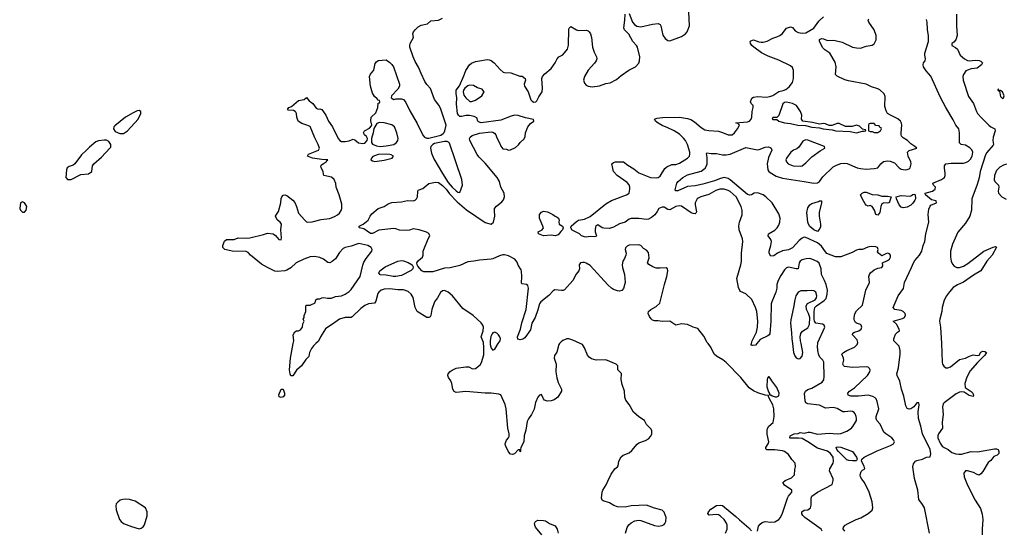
# Model space of a CAD drawing. Header units: inches. Extents: x 1449094 to 1618372, y 389908 to 534307.
# Tile 194 of 256: x 1538281 to 1548410, y 448088 to 453334. Entities that reach past the tile are written whole.
import ezdxf

# ---------------------------------------------------------------- set-up
doc = ezdxf.new("R2010")
doc.units = ezdxf.units.IN
doc.header["$MEASUREMENT"] = 0
for name, color, linetype in [('B5434', 7, 'Continuous'), ('B5435', 7, 'Continuous'), ('B5444', 7, 'Continuous'), ('B5445', 7, 'Continuous')]:
    doc.layers.add(name, color=color, linetype=linetype)

msp = doc.modelspace()

# ---------------------------------------------------------------- linework, layer by layer
at = {"layer": 'B5434', "color": 5, "elevation": 620}
msp.add_lwpolyline([(1539370, 448400), (1539343, 448397), (1539313, 448387), (1539290, 448369), (1539275, 448350), (1539271, 448329), (1539274, 448290), (1539308, 448190), (1539324, 448170), (1539350, 448150), (1539430, 448116), (1539510, 448095), (1539530, 448101), (1539550, 448115), (1539564, 448136), (1539592, 448228), (1539592, 448270), (1539575, 448310), (1539470, 448378), (1539410, 448396)], close=True, dxfattribs=at)
at = {"layer": 'B5435', "color": 5, "elevation": 620}
for points in [[(1539510, 452399), (1539490, 452395), (1539450, 452377), (1539370, 452329), (1539259, 452241), (1539250, 452230), (1539246, 452210), (1539264, 452184), (1539310, 452161), (1539350, 452161), (1539390, 452190), (1539501, 452310), (1539527, 452370), (1539527, 452390)], [(1539150, 452095), (1539093, 452087), (1539064, 452076), (1538998, 452022), (1538969, 451990), (1538916, 451944), (1538848, 451850), (1538830, 451835), (1538790, 451822), (1538771, 451810), (1538761, 451790), (1538754, 451710), (1538774, 451690), (1538810, 451688), (1538910, 451740), (1538990, 451749), (1539022, 451770), (1539030, 451830), (1539045, 451850), (1539121, 451919), (1539209, 452010), (1539217, 452023), (1539219, 452050), (1539199, 452079), (1539174, 452094)], [(1538310, 451459), (1538291, 451449), (1538281, 451390), (1538290, 451372), (1538310, 451354), (1538330, 451354), (1538347, 451373), (1538353, 451410), (1538345, 451430), (1538330, 451449)]]:
    msp.add_lwpolyline(points, close=True, dxfattribs=at)
at = {"layer": 'B5444', "color": 5}
for points, elevation in [([(1541327, 450000), (1541303, 449977), (1541282, 449950), (1541263, 449910), (1541254, 449866), (1541225, 449835), (1541180, 449770), (1541130, 449728), (1541091, 449669), (1541070, 449668), (1541062, 449690), (1541058, 449730), (1541067, 449850), (1541095, 450000)], 580), ([(1543836, 450000), (1543829, 449990), (1543808, 449912), (1543783, 449877), (1543778, 449850), (1543799, 449790), (1543797, 449710), (1543807, 449647), (1543820, 449600), (1543855, 449530), (1543855, 449510), (1543816, 449450), (1543803, 449437), (1543779, 449421), (1543750, 449411), (1543707, 449407), (1543679, 449419), (1543670, 449430), (1543650, 449477), (1543630, 449469), (1543613, 449447), (1543587, 449393), (1543574, 449326), (1543545, 449270), (1543514, 449226), (1543503, 449197), (1543488, 449110), (1543470, 449050), (1543466, 448990), (1543438, 448930), (1543432, 448910), (1543434, 448890), (1543430, 448886), (1543426, 448906), (1543410, 448908), (1543370, 448866), (1543350, 448857), (1543330, 448862), (1543310, 448887), (1543279, 448950), (1543277, 448970), (1543290, 449006), (1543309, 449031), (1543315, 449045), (1543316, 449070), (1543303, 449130), (1543285, 449330), (1543274, 449374), (1543231, 449471), (1543210, 449480), (1543130, 449490), (1543070, 449490), (1542870, 449506), (1542770, 449498), (1542750, 449508), (1542736, 449530), (1542726, 449590), (1542716, 449616), (1542693, 449650), (1542687, 449670), (1542690, 449690), (1542708, 449712), (1542730, 449728), (1542770, 449746), (1542870, 449762), (1542900, 449760), (1542940, 449740), (1542970, 449743), (1543017, 449783), (1543033, 449807), (1543055, 449885), (1543057, 449970), (1543053, 450000)], 580), ([(1543122, 450000), (1543122, 449990), (1543133, 449953), (1543150, 449932), (1543170, 449943), (1543205, 450000)], 580), ([(1544514, 448050), (1544530, 448106), (1544546, 448134), (1544570, 448155), (1544610, 448175), (1544650, 448183), (1544670, 448180), (1544810, 448128), (1544850, 448122), (1544890, 448126), (1544910, 448139), (1544918, 448150), (1544927, 448170), (1544931, 448210), (1544910, 448265), (1544890, 448284), (1544810, 448305), (1544730, 448336), (1544570, 448330), (1544510, 448318), (1544430, 448321), (1544392, 448332), (1544350, 448360), (1544283, 448383), (1544274, 448390), (1544265, 448410), (1544273, 448470), (1544281, 448490), (1544315, 448545), (1544330, 448585), (1544365, 448655), (1544404, 448710), (1544430, 448730), (1544437, 448743), (1544444, 448790), (1544470, 448833), (1544490, 448851), (1544550, 448876), (1544579, 448901), (1544634, 448966), (1544650, 448979), (1544718, 449002), (1544750, 449021), (1544773, 449047), (1544783, 449070), (1544783, 449103), (1544778, 449118), (1544729, 449169), (1544709, 449210), (1544650, 449245), (1544594, 449294), (1544550, 449373), (1544517, 449417), (1544506, 449450), (1544503, 449510), (1544478, 449578), (1544467, 449630), (1544472, 449692), (1544436, 449730), (1544434, 449770), (1544417, 449790), (1544310, 449832), (1544210, 449831), (1544163, 449843), (1544141, 449861), (1544122, 449882), (1544090, 449958), (1544070, 449990), (1544047, 450000)], 580), ([(1545871, 448069), (1545880, 448120), (1545897, 448143), (1545920, 448160), (1545950, 448169), (1546010, 448163), (1546050, 448167), (1546090, 448190), (1546108, 448210), (1546130, 448256), (1546179, 448410), (1546189, 448430), (1546224, 448470), (1546223, 448490), (1546150, 448543), (1546133, 448570), (1546155, 448590), (1546222, 448618), (1546251, 448649), (1546255, 448705), (1546263, 448730), (1546260, 448770), (1546226, 448806), (1546190, 448857), (1546150, 448889), (1546130, 448896), (1546050, 448906), (1545968, 448908), (1545957, 448917), (1545956, 448930), (1545982, 448970), (1545988, 448990), (1545972, 449068), (1545970, 449110), (1545973, 449127), (1545989, 449151), (1546033, 449187), (1546044, 449250), (1546038, 449330), (1546029, 449369), (1545995, 449430), (1545986, 449454), (1545986, 449466), (1545950, 449469), (1545874, 449494), (1545830, 449514), (1545784, 449544), (1545700, 449650), (1545550, 449805), (1545513, 449833), (1545449, 449869), (1545426, 449890), (1545390, 449964), (1545363, 450000)], 560), ([(1545863, 450000), (1545850, 449984), (1545819, 449979), (1545810, 449981), (1545806, 449990), (1545808, 450000)], 540), ([(1546537, 448070), (1546526, 448090), (1546358, 448210), (1546337, 448230), (1546328, 448248), (1546329, 448270), (1546350, 448284), (1546390, 448290), (1546415, 448310), (1546423, 448337), (1546422, 448410), (1546431, 448430), (1546490, 448470), (1546639, 448550), (1546651, 448590), (1546648, 448608), (1546612, 448690), (1546616, 448710), (1546651, 448770), (1546654, 448790), (1546648, 448830), (1546621, 448870), (1546590, 448894), (1546490, 448924), (1546390, 448990), (1546330, 449023), (1546292, 449028), (1546208, 449028), (1546204, 449030), (1546209, 449049), (1546250, 449071), (1546290, 449075), (1546310, 449084), (1546350, 449079), (1546392, 449088), (1546410, 449087), (1546490, 449069), (1546610, 449079), (1546690, 449072), (1546730, 449076), (1546790, 449098), (1546837, 449130), (1546853, 449147), (1546880, 449190), (1546888, 449210), (1546888, 449230), (1546887, 449250), (1546877, 449277), (1546867, 449290), (1546850, 449300), (1546830, 449306), (1546770, 449297), (1546750, 449298), (1546690, 449333), (1546650, 449343), (1546570, 449337), (1546510, 449366), (1546390, 449379), (1546370, 449390), (1546362, 449410), (1546355, 449485), (1546365, 449510), (1546390, 449526), (1546430, 449540), (1546536, 449604), (1546552, 449628), (1546557, 449663), (1546555, 449810), (1546545, 449830), (1546517, 449857), (1546502, 449882), (1546491, 449930), (1546487, 449973), (1546491, 450000)], 540), ([(1546230, 450000), (1546242, 449910), (1546254, 449874), (1546270, 449853), (1546290, 449844), (1546310, 449848), (1546331, 449869), (1546339, 449910), (1546319, 450000)], 560), ([(1546770, 448070), (1546752, 448092), (1546756, 448110), (1546774, 448130), (1546803, 448150), (1546886, 448190), (1546934, 448206), (1547010, 448250), (1547050, 448286), (1547058, 448310), (1547051, 448370), (1547019, 448470), (1546971, 448570), (1546943, 448603), (1546930, 448630), (1546926, 448650), (1546937, 448683), (1546950, 448697), (1546974, 448710), (1546970, 448739), (1546941, 448790), (1546945, 448810), (1546970, 448830), (1547104, 448896), (1547240, 448950), (1547272, 448970), (1547279, 448990), (1547271, 449010), (1547253, 449030), (1547190, 449070), (1547170, 449090), (1547132, 449170), (1547098, 449210), (1547091, 449230), (1547092, 449250), (1547119, 449330), (1547104, 449404), (1547092, 449430), (1547081, 449441), (1547057, 449457), (1547010, 449469), (1546910, 449458), (1546830, 449459), (1546803, 449470), (1546801, 449490), (1546818, 449510), (1546870, 449545), (1547004, 449670), (1547028, 449710), (1547031, 449730), (1547025, 449745), (1547010, 449758), (1546990, 449762), (1546850, 449754), (1546766, 449766), (1546755, 449775), (1546750, 449790), (1546758, 449830), (1546757, 449850), (1546740, 449890), (1546755, 449910), (1546790, 449930), (1546870, 449962), (1546895, 449990), (1546899, 450000)], 520), ([(1547642, 448050), (1547589, 448309), (1547570, 448345), (1547530, 448395), (1547520, 448490), (1547488, 448612), (1547468, 448730), (1547476, 448764), (1547495, 448790), (1547510, 448798), (1547568, 448812), (1547609, 448830), (1547647, 448833), (1547655, 448865), (1547647, 448910), (1547570, 449070), (1547553, 449150), (1547528, 449230), (1547524, 449296), (1547535, 449370), (1547530, 449389), (1547510, 449391), (1547478, 449350), (1547450, 449330), (1547430, 449326), (1547410, 449332), (1547398, 449358), (1547378, 449458), (1547351, 449530), (1547335, 449615), (1547308, 449670), (1547303, 449690), (1547321, 449750), (1547340, 449890), (1547339, 449930), (1547330, 449973), (1547302, 450000)], 480), ([(1547763, 450000), (1547772, 449810), (1547775, 449790), (1547787, 449767), (1547810, 449751), (1547830, 449751), (1547858, 449762), (1547950, 449836), (1548010, 449849), (1548051, 449870), (1548090, 449883), (1548130, 449879), (1548150, 449882), (1548170, 449913), (1548190, 449921), (1548210, 449920), (1548227, 449910), (1548210, 449880), (1548133, 449807), (1548059, 449721), (1548025, 449655), (1548005, 449590), (1548008, 449548), (1548070, 449507), (1548087, 449490), (1548095, 449470), (1548090, 449454), (1548050, 449466), (1547999, 449499), (1547970, 449503), (1547950, 449500), (1547916, 449484), (1547790, 449390), (1547781, 449379), (1547774, 449350), (1547780, 449270), (1547770, 449190), (1547775, 449130), (1547734, 449070), (1547727, 449050), (1547727, 449030), (1547750, 448976), (1547770, 448945), (1547790, 448931), (1547833, 448910), (1547870, 448880), (1547910, 448865), (1547941, 448861), (1547970, 448863), (1548070, 448888), (1548134, 448886), (1548310, 448918), (1548330, 448918), (1548346, 448910), (1548354, 448890), (1548353, 448870), (1548337, 448850), (1548303, 448837), (1548270, 448796), (1548243, 448777), (1548190, 448685), (1548170, 448658), (1548153, 448647), (1548130, 448652), (1548093, 448673), (1548030, 448690), (1548010, 448690), (1547993, 448667), (1547997, 448630), (1548030, 448542), (1548110, 448389), (1548164, 448304), (1548183, 448243), (1548190, 448190), (1548181, 448090), (1548182, 448030)], 480), ([(1545541, 448050), (1545558, 448090), (1545558, 448130), (1545552, 448152), (1545530, 448188), (1545490, 448224), (1545470, 448236), (1545450, 448240), (1545373, 448233), (1545359, 448250), (1545367, 448270), (1545390, 448295), (1545450, 448333), (1545490, 448336), (1545512, 448332), (1545650, 448220), (1545685, 448185), (1545782, 448102), (1545810, 448072)], 560), ([(1543651, 448031), (1543587, 448110), (1543579, 448130), (1543578, 448150), (1543587, 448170), (1543610, 448181), (1543670, 448180), (1543690, 448175), (1543730, 448150), (1543790, 448124), (1543810, 448090), (1543821, 448050)], 580)]:
    msp.add_lwpolyline(points, dxfattribs=dict(at, elevation=elevation))
for points, elevation in [([(1545990, 449658), (1545983, 449657), (1545976, 449650), (1545971, 449630), (1545966, 449554), (1545983, 449503), (1545993, 449487), (1545993, 449473), (1546007, 449473), (1546022, 449462), (1546053, 449453), (1546070, 449453), (1546090, 449464), (1546094, 449490), (1546070, 449547), (1546017, 449617), (1546010, 449635)], 560), ([(1540970, 449446), (1540952, 449452), (1540947, 449473), (1540970, 449531), (1540990, 449531), (1541006, 449490), (1541004, 449470), (1540990, 449452)], 580), ([(1546847, 448793), (1546810, 448796), (1546790, 448804), (1546705, 448890), (1546688, 448910), (1546679, 448930), (1546690, 448937), (1546730, 448933), (1546847, 448890), (1546891, 448830), (1546896, 448810), (1546890, 448797), (1546887, 448793)], 520)]:
    msp.add_lwpolyline(points, close=True, dxfattribs=dict(at, elevation=elevation))
at = {"layer": 'B5445', "color": 5}
for points, elevation in [([(1545363, 450000), (1545355, 450010), (1545318, 450078), (1545256, 450156), (1545210, 450170), (1545150, 450198), (1545090, 450202), (1545030, 450189), (1544971, 450231), (1544890, 450229), (1544850, 450236), (1544810, 450233), (1544790, 450241), (1544776, 450256), (1544759, 450279), (1544745, 450310), (1544749, 450330), (1544773, 450350), (1544830, 450382), (1544865, 450415), (1544871, 450430), (1544914, 450610), (1544939, 450690), (1544950, 450750), (1544944, 450770), (1544930, 450781), (1544870, 450775), (1544830, 450776), (1544793, 450790), (1544753, 450813), (1544741, 450830), (1544756, 450884), (1544750, 450939), (1544730, 450961), (1544700, 450980), (1544670, 451009), (1544650, 451017), (1544550, 451012), (1544530, 451004), (1544513, 450987), (1544510, 450970), (1544519, 450930), (1544518, 450910), (1544504, 450876), (1544487, 450850), (1544478, 450810), (1544482, 450782), (1544503, 450710), (1544510, 450630), (1544493, 450567), (1544475, 450545), (1544450, 450538), (1544430, 450542), (1544390, 450556), (1544370, 450570), (1544330, 450605), (1544150, 450805), (1544110, 450829), (1544090, 450835), (1544070, 450836), (1544052, 450830), (1544036, 450810), (1544040, 450770), (1544032, 450750), (1544006, 450714), (1543970, 450650), (1543885, 450555), (1543873, 450547), (1543854, 450546), (1543788, 450552), (1543770, 450542), (1543725, 450495), (1543643, 450430), (1543629, 450410), (1543612, 450348), (1543584, 450270), (1543549, 450210), (1543537, 450143), (1543479, 450061), (1543456, 450044), (1543430, 450038), (1543406, 450046), (1543402, 450070), (1543433, 450147), (1543446, 450214), (1543492, 450350), (1543517, 450570), (1543510, 450597), (1543494, 450610), (1543450, 450615), (1543443, 450623), (1543448, 450690), (1543444, 450744), (1543439, 450759), (1543410, 450807), (1543399, 450839), (1543376, 450870), (1543310, 450903), (1543270, 450913), (1543250, 450912), (1543216, 450904), (1543150, 450874), (1543130, 450870), (1543010, 450860), (1542953, 450847), (1542890, 450840), (1542810, 450805), (1542710, 450781), (1542650, 450775), (1542530, 450739), (1542438, 450738), (1542418, 450750), (1542377, 450797), (1542370, 450810), (1542368, 450830), (1542384, 450856), (1542425, 450890), (1542433, 450910), (1542433, 450950), (1542439, 450970), (1542482, 451078), (1542499, 451110), (1542490, 451133), (1542467, 451147), (1542392, 451172), (1542350, 451179), (1542330, 451181), (1542290, 451166), (1542257, 451163), (1542190, 451169), (1542150, 451183), (1542130, 451185), (1541974, 451166), (1541910, 451132), (1541890, 451134), (1541821, 451181), (1541778, 451190), (1541775, 451195), (1541773, 451210), (1541813, 451230), (1541865, 451270), (1541885, 451310), (1541904, 451336), (1541968, 451392), (1542030, 451410), (1542070, 451438), (1542110, 451453), (1542210, 451460), (1542270, 451474), (1542330, 451470), (1542350, 451478), (1542364, 451490), (1542372, 451510), (1542376, 451564), (1542382, 451578), (1542430, 451598), (1542490, 451648), (1542558, 451662), (1542590, 451659), (1542630, 451629), (1542670, 451589), (1542703, 451543), (1542780, 451460), (1542877, 451377), (1543070, 451248), (1543130, 451230), (1543155, 451250), (1543170, 451310), (1543164, 451370), (1543166, 451390), (1543185, 451415), (1543241, 451459), (1543259, 451481), (1543270, 451510), (1543264, 451550), (1543232, 451610), (1543218, 451670), (1543192, 451710), (1543070, 451856), (1543003, 451923), (1542987, 451947), (1542913, 452090), (1542909, 452110), (1542915, 452125), (1542937, 452143), (1543010, 452165), (1543130, 452179), (1543150, 452175), (1543165, 452165), (1543179, 452150), (1543190, 452117), (1543221, 452061), (1543230, 452031), (1543250, 452006), (1543290, 452001), (1543310, 451991), (1543330, 451995), (1543383, 452017), (1543413, 452047), (1543430, 452071), (1543472, 452108), (1543482, 452130), (1543484, 452170), (1543509, 452230), (1543536, 452264), (1543569, 452290), (1543568, 452308), (1543485, 452325), (1543408, 452348), (1543370, 452350), (1543338, 452342), (1543230, 452300), (1543030, 452272), (1543002, 452282), (1542994, 452290), (1542984, 452324), (1542958, 452338), (1542910, 452348), (1542870, 452348), (1542830, 452338), (1542810, 452338), (1542796, 452350), (1542786, 452370), (1542774, 452466), (1542779, 452530), (1542770, 452574), (1542772, 452610), (1542807, 452653), (1542850, 452755), (1542869, 452811), (1542908, 452870), (1542930, 452887), (1542970, 452903), (1543010, 452912), (1543090, 452923), (1543110, 452921), (1543130, 452913), (1543161, 452890), (1543223, 452823), (1543255, 452795), (1543270, 452790), (1543333, 452787), (1543427, 452753), (1543450, 452752), (1543482, 452730), (1543485, 452710), (1543471, 452670), (1543474, 452650), (1543511, 452591), (1543541, 452510), (1543554, 452494), (1543570, 452486), (1543590, 452487), (1543602, 452498), (1543621, 452539), (1543655, 452590), (1543658, 452630), (1543653, 452727), (1543659, 452750), (1543682, 452778), (1543749, 452830), (1543789, 452890), (1543810, 452931), (1543829, 452951), (1543870, 452971), (1543915, 453030), (1543927, 453073), (1543930, 453234), (1543933, 453247), (1543950, 453265), (1544010, 453231), (1544030, 453224), (1544110, 453227), (1544130, 453221), (1544141, 453210), (1544153, 453190), (1544164, 453150), (1544173, 453050), (1544190, 453001), (1544216, 452950), (1544217, 452930), (1544211, 452910), (1544194, 452886), (1544130, 452813), (1544090, 452750), (1544081, 452710), (1544090, 452682), (1544110, 452661), (1544130, 452650), (1544170, 452644), (1544246, 452654), (1544310, 452676), (1544357, 452683), (1544421, 452719), (1544470, 452760), (1544547, 452813), (1544616, 452850), (1544650, 452888), (1544658, 452910), (1544661, 452950), (1544638, 453050), (1544626, 453070), (1544588, 453110), (1544546, 453186), (1544504, 453230), (1544495, 453250), (1544508, 453330), (1544509, 453390)], 560), ([(1544550, 453398), (1544587, 453310), (1544605, 453285), (1544630, 453268), (1544670, 453261), (1544790, 453288), (1544850, 453296), (1544870, 453285), (1544877, 453270), (1544896, 453176), (1544921, 453141), (1544950, 453120), (1544970, 453116), (1545090, 453160), (1545130, 453190), (1545146, 453210), (1545171, 453270), (1545165, 453415)], 560), ([(1547917, 453390), (1547918, 453270), (1547925, 453170), (1547913, 453127), (1547890, 453102), (1547870, 453090), (1547871, 453070), (1547909, 453049), (1547930, 453031), (1547955, 452970), (1548002, 452930), (1548030, 452915), (1548050, 452911), (1548110, 452917), (1548150, 452914), (1548168, 452908), (1548186, 452890), (1548176, 452870), (1548130, 452834), (1548070, 452829), (1548030, 452816), (1548014, 452806), (1547990, 452770), (1547985, 452750), (1547987, 452710), (1548042, 452542), (1548093, 452470), (1548124, 452390), (1548136, 452370), (1548179, 452319), (1548250, 452247), (1548270, 452232), (1548312, 452212), (1548315, 452190), (1548294, 452126), (1548292, 452090), (1548299, 452050), (1548297, 452043), (1548230, 451966), (1548217, 451943), (1548162, 451770), (1548150, 451707), (1548130, 451637), (1548077, 451490), (1548073, 451373), (1548054, 451310), (1548010, 451238), (1547933, 451147), (1547876, 451024), (1547858, 450950), (1547858, 450890), (1547865, 450850), (1547879, 450819), (1547896, 450796), (1547922, 450782), (1547950, 450782), (1547990, 450798), (1548036, 450824), (1548200, 450950), (1548294, 450994), (1548319, 450999), (1548331, 450991), (1548284, 450910), (1548232, 450848), (1548169, 450750), (1548094, 450706), (1547990, 450633), (1547930, 450606), (1547884, 450576), (1547846, 450534), (1547815, 450490), (1547793, 450447), (1547771, 450370), (1547768, 450330), (1547746, 450250), (1547744, 450230), (1547754, 450170), (1547763, 450000)], 480), ([(1541095, 450000), (1541101, 450030), (1541095, 450090), (1541110, 450121), (1541130, 450131), (1541150, 450131), (1541170, 450142), (1541189, 450170), (1541195, 450205), (1541206, 450230), (1541198, 450250), (1541208, 450270), (1541208, 450290), (1541226, 450330), (1541226, 450390), (1541230, 450394), (1541270, 450394), (1541322, 450418), (1541328, 450450), (1541340, 450460), (1541370, 450462), (1541390, 450472), (1541410, 450474), (1541447, 450467), (1541488, 450468), (1541530, 450485), (1541590, 450493), (1541630, 450510), (1541670, 450535), (1541690, 450556), (1541783, 450690), (1541811, 450809), (1541822, 450838), (1541844, 450876), (1541903, 450950), (1541906, 450970), (1541897, 450990), (1541862, 451010), (1541830, 451018), (1541771, 451029), (1541750, 451025), (1541690, 451002), (1541631, 450990), (1541610, 450978), (1541570, 450939), (1541529, 450871), (1541496, 450844), (1541470, 450832), (1541450, 450836), (1541407, 450870), (1541370, 450887), (1541315, 450895), (1541270, 450894), (1541203, 450870), (1541126, 450830), (1541070, 450779), (1541030, 450756), (1541010, 450750), (1540930, 450741), (1540906, 450746), (1540830, 450782), (1540770, 450818), (1540654, 450910), (1540630, 450936), (1540610, 450948), (1540467, 450953), (1540390, 450968), (1540372, 450990), (1540370, 451010), (1540387, 451053), (1540408, 451072), (1540487, 451073), (1540530, 451090), (1540610, 451084), (1540650, 451089), (1540790, 451124), (1540830, 451138), (1540890, 451130), (1540913, 451113), (1540948, 451070), (1540971, 451069), (1540976, 451090), (1540969, 451170), (1540975, 451230), (1540961, 451250), (1540930, 451274), (1540914, 451310), (1540922, 451330), (1540942, 451358), (1540966, 451450), (1540970, 451492), (1540977, 451510), (1540993, 451527), (1541010, 451531), (1541030, 451524), (1541090, 451476), (1541110, 451451), (1541130, 451410), (1541150, 451343), (1541213, 451270), (1541230, 451255), (1541245, 451250), (1541290, 451252), (1541383, 451277), (1541469, 451289), (1541490, 451296), (1541525, 451310), (1541550, 451326), (1541570, 451344), (1541587, 451370), (1541596, 451390), (1541595, 451435), (1541569, 451531), (1541538, 451610), (1541532, 451648), (1541516, 451690), (1541490, 451712), (1541411, 451731), (1541405, 451745), (1541404, 451770), (1541381, 451810), (1541380, 451830), (1541384, 451836), (1541405, 451855), (1541436, 451870), (1541439, 451881), (1541452, 451890), (1541390, 451894), (1541294, 451910), (1541241, 451930), (1541253, 451950), (1541356, 451990), (1541365, 452010), (1541350, 452049), (1541317, 452117), (1541270, 452234), (1541234, 452250), (1541185, 452265), (1541145, 452290), (1541132, 452330), (1541129, 452370), (1541122, 452382), (1541115, 452390), (1541098, 452398), (1541044, 452404), (1541037, 452410), (1541049, 452430), (1541078, 452442), (1541150, 452502), (1541207, 452513), (1541230, 452532), (1541259, 452499), (1541298, 452470), (1541330, 452425), (1541350, 452413), (1541370, 452417), (1541391, 452410), (1541431, 452350), (1541457, 452290), (1541498, 452230), (1541559, 452110), (1541576, 452090), (1541590, 452081), (1541630, 452079), (1541672, 452088), (1541710, 452105), (1541730, 452098), (1541768, 452068), (1541810, 452059), (1541830, 452064), (1541855, 452090), (1541859, 452110), (1541849, 452130), (1541828, 452150), (1541818, 452170), (1541828, 452190), (1541881, 452219), (1541899, 452241), (1541902, 452250), (1541893, 452293), (1541896, 452330), (1541946, 452374), (1541966, 452430), (1541970, 452474), (1541982, 452478), (1541986, 452490), (1541982, 452502), (1541970, 452506), (1541960, 452520), (1541930, 452545), (1541910, 452577), (1541890, 452649), (1541879, 452750), (1541890, 452773), (1541924, 452816), (1541938, 452882), (1541950, 452901), (1541970, 452914), (1542050, 452921), (1542090, 452894), (1542110, 452874), (1542125, 452850), (1542188, 452670), (1542188, 452650), (1542170, 452619), (1542105, 452550), (1542102, 452530), (1542130, 452512), (1542150, 452518), (1542210, 452521), (1542230, 452513), (1542250, 452490), (1542296, 452396), (1542370, 452266), (1542427, 452147), (1542444, 452124), (1542470, 452113), (1542490, 452113), (1542613, 452147), (1542638, 452162), (1542647, 452173), (1542655, 452190), (1542667, 452247), (1542610, 452422), (1542594, 452454), (1542550, 452514), (1542506, 452626), (1542470, 452666), (1542450, 452697), (1542410, 452780), (1542385, 452845), (1542350, 452902), (1542328, 452950), (1542295, 453050), (1542293, 453070), (1542297, 453090), (1542331, 453150), (1542327, 453190), (1542333, 453210), (1542348, 453230), (1542381, 453259), (1542410, 453276), (1542477, 453290), (1542510, 453323), (1542590, 453330), (1542631, 453349)], 580), ([(1545808, 450000), (1545816, 450030), (1545861, 450119), (1545872, 450168), (1545873, 450230), (1545863, 450330), (1545851, 450371), (1545813, 450453), (1545752, 450512), (1545697, 450537), (1545688, 450548), (1545677, 450577), (1545658, 450670), (1545701, 450810), (1545707, 450850), (1545705, 450930), (1545721, 451050), (1545717, 451077), (1545684, 451170), (1545679, 451210), (1545685, 451250), (1545713, 451327), (1545714, 451370), (1545704, 451410), (1545652, 451510), (1545590, 451565), (1545570, 451577), (1545530, 451590), (1545483, 451590), (1545443, 451577), (1545370, 451536), (1545289, 451511), (1545262, 451498), (1545250, 451490), (1545230, 451450), (1545229, 451429), (1545245, 451355), (1545238, 451342), (1545230, 451337), (1545210, 451338), (1545190, 451346), (1545090, 451414), (1545070, 451418), (1545030, 451412), (1544970, 451378), (1544950, 451382), (1544910, 451403), (1544890, 451406), (1544855, 451390), (1544840, 451360), (1544814, 451326), (1544782, 451298), (1544750, 451280), (1544730, 451276), (1544652, 451288), (1544570, 451289), (1544550, 451282), (1544510, 451251), (1544450, 451233), (1544390, 451198), (1544350, 451185), (1544290, 451188), (1544272, 451192), (1544230, 451222), (1544209, 451211), (1544201, 451179), (1544202, 451150), (1544215, 451110), (1544210, 451103), (1544190, 451100), (1544150, 451104), (1544110, 451096), (1544090, 451098), (1544059, 451110), (1544041, 451130), (1543966, 451166), (1543950, 451190), (1543954, 451210), (1544010, 451258), (1544030, 451270), (1544090, 451280), (1544150, 451309), (1544310, 451440), (1544370, 451472), (1544525, 451530), (1544551, 451550), (1544559, 451590), (1544558, 451610), (1544550, 451634), (1544530, 451657), (1544426, 451730), (1544391, 451770), (1544374, 451850), (1544390, 451863), (1544410, 451870), (1544492, 451870), (1544537, 451837), (1544600, 451800), (1544650, 451756), (1544770, 451710), (1544830, 451706), (1544850, 451710), (1544870, 451722), (1544919, 451801), (1544939, 451821), (1544990, 451842), (1545030, 451845), (1545070, 451856), (1545152, 451910), (1545170, 451930), (1545175, 451950), (1545175, 451970), (1545151, 452050), (1545131, 452090), (1545110, 452116), (1545070, 452154), (1545015, 452190), (1544950, 452222), (1544890, 452245), (1544850, 452270), (1544823, 452290), (1544810, 452311), (1544838, 452322), (1544893, 452327), (1545070, 452329), (1545150, 452317), (1545185, 452305), (1545223, 452283), (1545290, 452224), (1545330, 452200), (1545370, 452192), (1545470, 452185), (1545510, 452174), (1545570, 452149), (1545610, 452150), (1545635, 452170), (1545665, 452210), (1545686, 452250), (1545670, 452266), (1545650, 452272), (1545770, 452282), (1545790, 452290), (1545807, 452310), (1545814, 452330), (1545816, 452390), (1545828, 452430), (1545826, 452450), (1545805, 452470), (1545799, 452490), (1545814, 452526), (1545830, 452535), (1545876, 452544), (1545962, 452538), (1545998, 452542), (1546030, 452553), (1546090, 452596), (1546135, 452605), (1546163, 452617), (1546198, 452642), (1546231, 452689), (1546242, 452730), (1546242, 452810), (1546230, 452842), (1546210, 452859), (1546090, 452918), (1545980, 452960), (1545913, 452993), (1545833, 453050), (1545813, 453070), (1545798, 453090), (1545796, 453110), (1545803, 453117), (1545830, 453125), (1545886, 453106), (1545910, 453102), (1545930, 453103), (1545970, 453114), (1546030, 453144), (1546070, 453156), (1546100, 453170), (1546126, 453190), (1546170, 453246), (1546210, 453260), (1546230, 453254), (1546260, 453220), (1546290, 453202), (1546330, 453194), (1546370, 453200), (1546452, 453248), (1546502, 453318), (1546550, 453364)], 540), ([(1546899, 450000), (1546903, 450010), (1546898, 450038), (1546850, 450090), (1546852, 450108), (1546870, 450119), (1546912, 450130), (1546936, 450150), (1546943, 450170), (1546936, 450190), (1546930, 450196), (1546890, 450210), (1546878, 450218), (1546865, 450245), (1546864, 450270), (1546872, 450308), (1546890, 450338), (1546950, 450394), (1546987, 450550), (1547024, 450630), (1547017, 450690), (1547024, 450710), (1547035, 450730), (1547070, 450761), (1547110, 450778), (1547150, 450782), (1547160, 450800), (1547158, 450830), (1547210, 450854), (1547229, 450870), (1547238, 450890), (1547240, 450910), (1547230, 450925), (1547210, 450930), (1547190, 450925), (1547150, 450904), (1547115, 450930), (1547106, 450946), (1547113, 450970), (1547105, 450990), (1547090, 450996), (1547042, 450998), (1547008, 450992), (1546951, 450970), (1546913, 450967), (1546890, 450960), (1546844, 450936), (1546730, 450892), (1546674, 450894), (1546586, 450926), (1546570, 450944), (1546530, 451004), (1546490, 451038), (1546370, 451091), (1546350, 451094), (1546330, 451085), (1546299, 451061), (1546230, 450987), (1546210, 450974), (1546190, 450965), (1546130, 450956), (1546076, 450930), (1546038, 450902), (1546010, 450900), (1545991, 450930), (1545990, 450950), (1546009, 451010), (1546014, 451050), (1546009, 451070), (1545980, 451110), (1545983, 451130), (1546050, 451168), (1546072, 451190), (1546090, 451220), (1546101, 451250), (1546106, 451290), (1546090, 451335), (1546021, 451450), (1545958, 451510), (1545929, 451530), (1545870, 451553), (1545838, 451550), (1545810, 451532), (1545792, 451528), (1545770, 451534), (1545590, 451685), (1545570, 451698), (1545530, 451708), (1545490, 451700), (1545430, 451677), (1545310, 451642), (1545230, 451623), (1545150, 451616), (1545050, 451573), (1545032, 451572), (1545024, 451584), (1545041, 451650), (1545056, 451670), (1545103, 451710), (1545150, 451736), (1545290, 451774), (1545333, 451807), (1545347, 451830), (1545353, 451850), (1545354, 451914), (1545345, 451955), (1545350, 451965), (1545396, 451956), (1545450, 451956), (1545510, 451944), (1545550, 451943), (1545590, 451951), (1545750, 452017), (1545870, 451994), (1545890, 451997), (1545950, 452022), (1545984, 452024), (1546000, 452020), (1546013, 452010), (1546017, 451990), (1545985, 451915), (1545970, 451850), (1545979, 451790), (1545989, 451770), (1546001, 451761), (1546064, 451724), (1546130, 451702), (1546350, 451670), (1546450, 451650), (1546490, 451655), (1546510, 451668), (1546543, 451717), (1546650, 451818), (1546683, 451837), (1546730, 451855), (1546770, 451858), (1546795, 451855), (1546897, 451810), (1546930, 451801), (1546990, 451797), (1547070, 451801), (1547110, 451809), (1547140, 451850), (1547167, 451873), (1547210, 451881), (1547237, 451877), (1547279, 451859), (1547329, 451809), (1547350, 451796), (1547390, 451790), (1547410, 451792), (1547430, 451799), (1547443, 451810), (1547453, 451850), (1547450, 451870), (1547421, 451930), (1547416, 451970), (1547432, 451988), (1547509, 452010), (1547489, 452030), (1547450, 452055), (1547415, 452090), (1547370, 452117), (1547354, 452134), (1547348, 452148), (1547348, 452168), (1547356, 452250), (1547354, 452270), (1547344, 452290), (1547314, 452314), (1547238, 452350), (1547207, 452370), (1547195, 452395), (1547182, 452442), (1547183, 452543), (1547176, 452570), (1547131, 452611), (1547110, 452624), (1547044, 452644), (1546989, 452670), (1546806, 452706), (1546770, 452716), (1546691, 452751), (1546675, 452770), (1546679, 452850), (1546670, 452896), (1546614, 452990), (1546563, 453023), (1546544, 453044), (1546509, 453110), (1546508, 453130), (1546530, 453139), (1546550, 453137), (1546590, 453121), (1546650, 453124), (1546670, 453121), (1546742, 453102), (1546850, 453052), (1546890, 453043), (1546930, 453042), (1546990, 453063), (1547050, 453072), (1547073, 453087), (1547092, 453128), (1547091, 453170), (1547070, 453230), (1547017, 453310), (1547010, 453330), (1547016, 453344)], 520), ([(1547302, 450000), (1547281, 450021), (1547275, 450030), (1547273, 450050), (1547290, 450096), (1547310, 450119), (1547332, 450130), (1547330, 450150), (1547300, 450200), (1547267, 450230), (1547363, 450257), (1547382, 450270), (1547393, 450293), (1547391, 450311), (1547370, 450330), (1547350, 450340), (1547284, 450350), (1547267, 450370), (1547318, 450490), (1547372, 450568), (1547385, 450630), (1547457, 450783), (1547475, 450830), (1547490, 450857), (1547539, 450910), (1547563, 450950), (1547577, 451010), (1547594, 451050), (1547603, 451130), (1547634, 451250), (1547627, 451330), (1547635, 451385), (1547647, 451413), (1547656, 451424), (1547714, 451450), (1547710, 451470), (1547661, 451481), (1547598, 451530), (1547596, 451550), (1547670, 451570), (1547700, 451590), (1547703, 451610), (1547681, 451630), (1547674, 451650), (1547764, 451690), (1547795, 451710), (1547802, 451730), (1547803, 451750), (1547794, 451810), (1547796, 451830), (1547810, 451850), (1547862, 451858), (1547990, 451857), (1548016, 451864), (1548042, 451878), (1548062, 451898), (1548078, 451930), (1548085, 451970), (1548075, 451995), (1548056, 452016), (1548010, 452041), (1547968, 452050), (1547948, 452068), (1547948, 452170), (1547941, 452210), (1547910, 452248), (1547884, 452304), (1547810, 452429), (1547754, 452534), (1547654, 452754), (1547606, 452806), (1547580, 452850), (1547576, 452870), (1547580, 452890), (1547595, 452910), (1547601, 452930), (1547592, 452970), (1547593, 452990), (1547629, 453110), (1547632, 453172), (1547620, 453230), (1547616, 453310), (1547610, 453336)], 480), ([(1548434, 451846), (1548403, 451837), (1548363, 451817), (1548330, 451782), (1548310, 451730), (1548307, 451687), (1548313, 451670), (1548350, 451630), (1548353, 451610), (1548347, 451570), (1548350, 451550), (1548385, 451510), (1548430, 451488)], 520), ([(1546491, 450000), (1546492, 450010), (1546564, 450170), (1546556, 450190), (1546539, 450199), (1546470, 450209), (1546458, 450230), (1546455, 450250), (1546453, 450330), (1546462, 450370), (1546478, 450390), (1546557, 450443), (1546577, 450463), (1546589, 450510), (1546590, 450550), (1546576, 450610), (1546562, 450650), (1546531, 450710), (1546526, 450770), (1546507, 450827), (1546486, 450846), (1546430, 450870), (1546410, 450875), (1546371, 450871), (1546330, 450861), (1546310, 450847), (1546299, 450830), (1546289, 450771), (1546270, 450769), (1546190, 450786), (1546170, 450779), (1546150, 450759), (1546110, 450702), (1546083, 450650), (1546071, 450610), (1546069, 450570), (1546061, 450530), (1546017, 450430), (1546013, 450410), (1546009, 450230), (1545998, 450102), (1545991, 450089), (1545979, 450081), (1545898, 450042), (1545863, 450000)], 540), ([(1543053, 450000), (1543051, 450011), (1543028, 450070), (1543050, 450130), (1543052, 450170), (1543046, 450190), (1543030, 450213), (1542945, 450290), (1542841, 450361), (1542735, 450490), (1542690, 450529), (1542650, 450545), (1542630, 450542), (1542610, 450525), (1542580, 450470), (1542550, 450430), (1542522, 450350), (1542512, 450288), (1542505, 450275), (1542490, 450267), (1542470, 450270), (1542370, 450330), (1542350, 450370), (1542330, 450475), (1542310, 450510), (1542276, 450536), (1542230, 450552), (1542170, 450553), (1542090, 450563), (1542030, 450561), (1542000, 450550), (1541974, 450530), (1541965, 450515), (1541944, 450436), (1541930, 450415), (1541870, 450411), (1541830, 450391), (1541790, 450363), (1541703, 450277), (1541690, 450270), (1541630, 450268), (1541570, 450253), (1541524, 450216), (1541428, 450152), (1541377, 450070), (1541354, 450026), (1541327, 450000)], 580), ([(1546319, 450000), (1546313, 450030), (1546311, 450070), (1546316, 450104), (1546333, 450127), (1546390, 450163), (1546405, 450195), (1546409, 450270), (1546396, 450310), (1546376, 450350), (1546371, 450390), (1546386, 450414), (1546465, 450450), (1546478, 450470), (1546480, 450490), (1546470, 450530), (1546450, 450544), (1546430, 450548), (1546383, 450543), (1546316, 450544), (1546288, 450530), (1546267, 450490), (1546254, 450450), (1546243, 450370), (1546214, 450246), (1546210, 450210), (1546221, 450110), (1546223, 450050), (1546230, 450000)], 560), ([(1543205, 450000), (1543223, 450030), (1543227, 450050), (1543220, 450070), (1543206, 450090), (1543190, 450106), (1543170, 450116), (1543150, 450112), (1543140, 450100), (1543128, 450072), (1543120, 450030), (1543122, 450000)], 580), ([(1544047, 450000), (1543970, 450035), (1543930, 450048), (1543910, 450048), (1543870, 450033), (1543850, 450019), (1543836, 450000)], 580)]:
    msp.add_lwpolyline(points, dxfattribs=dict(at, elevation=elevation))
for points, elevation in [([(1542910, 452659), (1542890, 452653), (1542859, 452630), (1542845, 452610), (1542843, 452590), (1542850, 452558), (1542870, 452531), (1542913, 452493), (1542930, 452492), (1542970, 452506), (1543035, 452550), (1543058, 452590), (1543056, 452596), (1543038, 452618), (1542990, 452634), (1542950, 452655)], 560), ([(1548350, 452618), (1548344, 452616), (1548345, 452610), (1548360, 452600), (1548370, 452545), (1548390, 452524), (1548402, 452530), (1548409, 452550), (1548392, 452590), (1548370, 452604), (1548360, 452600)], 520), ([(1546170, 452484), (1546150, 452482), (1546131, 452469), (1546091, 452349), (1546082, 452338), (1546070, 452326), (1546030, 452328), (1546021, 452310), (1546030, 452305), (1546070, 452305), (1546091, 452290), (1546150, 452273), (1546210, 452266), (1546285, 452250), (1546364, 452244), (1546430, 452228), (1546510, 452222), (1546547, 452210), (1546640, 452200), (1546678, 452190), (1546823, 452183), (1546890, 452170), (1546950, 452187), (1546970, 452186), (1546986, 452190), (1546982, 452202), (1546950, 452206), (1546919, 452239), (1546890, 452249), (1546844, 452236), (1546776, 452236), (1546710, 452266), (1546690, 452264), (1546635, 452245), (1546610, 452245), (1546570, 452263), (1546550, 452266), (1546510, 452258), (1546437, 452277), (1546338, 452290), (1546324, 452310), (1546329, 452350), (1546315, 452390), (1546274, 452450), (1546230, 452473)], 540), ([(1541984, 452276), (1541955, 452265), (1541925, 452215), (1541919, 452170), (1541899, 452110), (1541899, 452070), (1541912, 452052), (1541950, 452035), (1541990, 452030), (1542050, 452034), (1542130, 452049), (1542159, 452070), (1542171, 452090), (1542175, 452110), (1542161, 452170), (1542136, 452230), (1542110, 452252), (1542030, 452274)], 580), ([(1547070, 452266), (1547030, 452266), (1547018, 452262), (1547014, 452250), (1547014, 452190), (1547030, 452182), (1547050, 452182), (1547070, 452172), (1547110, 452172), (1547130, 452185), (1547138, 452190), (1547146, 452210), (1547142, 452222), (1547130, 452226), (1547122, 452242), (1547090, 452246)], 540), ([(1542650, 452081), (1542550, 452058), (1542530, 452050), (1542512, 452030), (1542507, 452010), (1542519, 451959), (1542542, 451902), (1542630, 451750), (1542690, 451659), (1542730, 451611), (1542770, 451571), (1542790, 451557), (1542810, 451556), (1542837, 451630), (1542831, 451689), (1542702, 452062), (1542693, 452073), (1542679, 452079)], 580), ([(1546364, 452096), (1546337, 452083), (1546298, 452022), (1546275, 452005), (1546240, 451990), (1546214, 451970), (1546170, 451910), (1546163, 451890), (1546168, 451870), (1546188, 451850), (1546203, 451843), (1546238, 451830), (1546310, 451825), (1546330, 451830), (1546370, 451862), (1546430, 451921), (1546517, 451983), (1546565, 452010), (1546561, 452030), (1546390, 452095)], 540), ([(1542050, 451951), (1541970, 451945), (1541915, 451925), (1541900, 451910), (1541893, 451890), (1541910, 451880), (1541936, 451876), (1542030, 451888), (1542112, 451908), (1542125, 451930), (1542104, 451944), (1542088, 451948)], 580), ([(1546490, 451153), (1546452, 451170), (1546430, 451187), (1546410, 451206), (1546395, 451230), (1546389, 451250), (1546379, 451350), (1546390, 451398), (1546410, 451430), (1546430, 451441), (1546499, 451461), (1546510, 451469), (1546530, 451471), (1546531, 451450), (1546506, 451350), (1546506, 451310), (1546518, 451230), (1546518, 451202), (1546514, 451186)], 480), ([(1547150, 451519), (1547210, 451519), (1547248, 451510), (1547230, 451459), (1547221, 451450), (1547210, 451444), (1547170, 451449), (1547150, 451439), (1547139, 451410), (1547130, 451348), (1547110, 451322), (1547090, 451328), (1547074, 451374), (1547052, 451412), (1547030, 451423), (1547010, 451416), (1546990, 451425), (1546979, 451439), (1546950, 451485), (1546930, 451530), (1546949, 451550), (1546970, 451558), (1546990, 451558), (1547050, 451536), (1547108, 451530)], 480), ([(1547370, 451399), (1547350, 451405), (1547330, 451429), (1547300, 451490), (1547298, 451510), (1547350, 451525), (1547441, 451519), (1547457, 451523), (1547470, 451533), (1547490, 451537), (1547497, 451503), (1547497, 451490), (1547490, 451476), (1547470, 451445), (1547450, 451425), (1547410, 451406)], 480), ([(1543790, 451110), (1543750, 451115), (1543670, 451110), (1543619, 451130), (1543614, 451150), (1543655, 451170), (1543669, 451190), (1543629, 451291), (1543629, 451330), (1543650, 451352), (1543670, 451362), (1543710, 451356), (1543765, 451330), (1543790, 451310), (1543810, 451303), (1543823, 451290), (1543830, 451270), (1543826, 451250), (1543830, 451230), (1543865, 451210), (1543871, 451190), (1543864, 451170), (1543847, 451153), (1543822, 451118)], 540), ([(1542150, 450689), (1542122, 450690), (1542050, 450704), (1541989, 450709), (1541975, 450730), (1541985, 450750), (1542042, 450790), (1542170, 450850), (1542210, 450854), (1542231, 450851), (1542276, 450836), (1542319, 450810), (1542328, 450790), (1542325, 450770), (1542308, 450752), (1542210, 450700)], 560)]:
    msp.add_lwpolyline(points, close=True, dxfattribs=dict(at, elevation=elevation))

doc.saveas('drawing.dxf')
